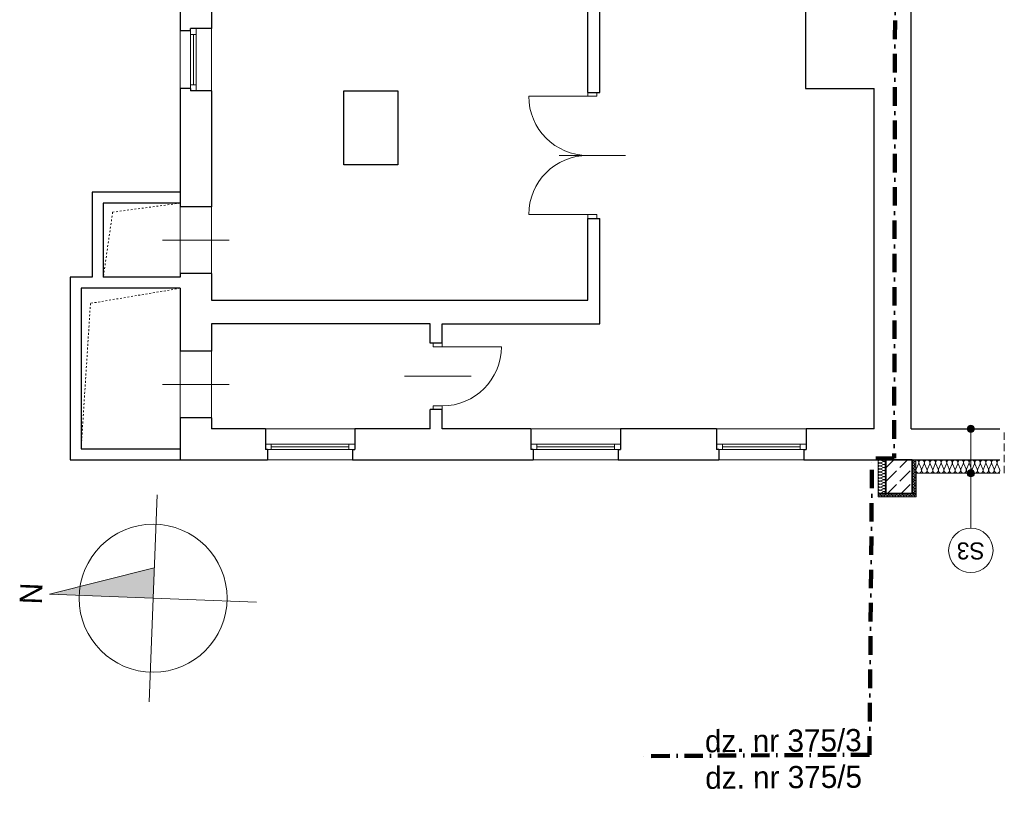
# Model space of a CAD drawing. Extents: x -220425 to -32551, y -64521 to 77206.
# Tile 1 of 59: x -199423 to -186114, y -64521 to -54065. Entities that reach past the tile are written whole.
import ezdxf

# ---------------------------------------------------------------- set-up
doc = ezdxf.new("R2010")
doc.units = 0
doc.header["$MEASUREMENT"] = 0
for name, pattern in [('Hidden Line', [50, 25, -25]), ('Krawędzie ukryte', [150, 100, -50]), ('Kreski i kropki', [450, 250, -100, 0, -100])]:
    doc.linetypes.add(name, pattern=pattern)
for name, color, linetype, lineweight in [('Arch ocieplenie_Nr_Pióra__46', 5, 'Continuous', 13), ('Arch opisy_Nr_Pióra__1', 7, 'Continuous', 25), ('Arch opisy_Nr_Pióra__21', 7, 'Continuous', 9), ('ARCH TABELA_Nr_Pióra__21', 7, 'Continuous', 9), ('Arch tabelki_Nr_Pióra__21', 7, 'Continuous', 9), ('Arch wykończenie_Nr_Pióra__46', 5, 'Continuous', 13), ('arch wypelnienia_Nr_Pióra__21', 7, 'Continuous', 9), ('Arch ściany nośne_Nr_Pióra__21', 7, 'Continuous', 9), ('Arch ściany nośne_Nr_Pióra__27', 7, 'Continuous', 30), ('INWENT KONST. DREWNIANA_Nr_Pióra__20', 1, 'Continuous', 100), ('INWENT OPISY_Nr_Pióra__21', 7, 'Continuous', 9), ('INWENT. DRZWI_Nr_Pióra__5', 7, 'Continuous', 13), ('INWENT. OKNA_Nr_Pióra__5', 7, 'Continuous', 13), ('INWENT.ŚCIANY_Nr_Pióra__1', 7, 'Continuous', 25), ('INWENT.ŚCIANY_Nr_Pióra__5', 7, 'Continuous', 13), ('Istniejące stropy_Nr_Pióra__5', 7, 'Continuous', 13)]:
    doc.layers.add(name, color=color, linetype=linetype, lineweight=lineweight)
doc.layers.add('Drzwi ArchiCAD', color=7, linetype='Continuous')
doc.styles.add('GENERATED_STYLE_6', font='txt')

# ---------------------------------------------------------------- blocks, each defined once
blk = doc.blocks.new('piwnica')
at = {"layer": 'Arch opisy_Nr_Pióra__21', "linetype": 'Continuous'}
for points in [[(-186516, -59595), (-186519, -59576), (-186530, -59560), (-186546, -59549), (-186566, -59545), (-186585, -59549), (-186601, -59560), (-186612, -59576), (-186616, -59595), (-186612, -59614), (-186601, -59631), (-186585, -59641), (-186566, -59645), (-186546, -59641), (-186530, -59631), (-186519, -59614)], [(-186516, -60195), (-186519, -60176), (-186530, -60160), (-186546, -60149), (-186566, -60145), (-186585, -60149), (-186601, -60160), (-186612, -60176), (-186616, -60195), (-186612, -60214), (-186601, -60231), (-186585, -60241), (-186566, -60245), (-186546, -60241), (-186530, -60231), (-186519, -60214)]]:
    blk.add_hatch(color=252, dxfattribs=at).paths.add_polyline_path(points, flags=0)
at = {"layer": 'arch wypelnienia_Nr_Pióra__21', "linetype": 'Continuous'}
blk.add_hatch(color=252, dxfattribs=at).paths.add_polyline_path([(-199018, -61831), (-197604, -61475), (-197619, -61885)], flags=0)
at = {"layer": 'Arch ściany nośne_Nr_Pióra__21', "linetype": 'Continuous'}
h = blk.add_hatch(dxfattribs=at)
h.set_pattern_fill('Dashed', color=252, style=0, pattern_type=2)
h.set_pattern_definition([(45, (0, 0), (-183.84776, 183.84776), [195, -65]), (45, (1e-14, 183.85), (-183.84776, 183.84776), [195, -65])])
h.paths.add_polyline_path([(-187717, -60015), (-187717, -60465), (-187357, -60465), (-187357, -60015)], flags=0)
at = {"layer": 'Arch ocieplenie_Nr_Pióra__46', "color": 252, "linetype": 'Continuous'}
for p, q in [((-187788, -60017), (-187747, -60034)), ((-187322, -60016), (-187342, -60025)), ((-187747, -60037), (-187788, -60054)), ((-187788, -60058), (-187747, -60075)), ((-187747, -60078), (-187788, -60095)), ((-187788, -60099), (-187747, -60116)), ((-187747, -60119), (-187788, -60136)), ((-187788, -60140), (-187747, -60157)), ((-187342, -60027), (-187322, -60036)), ((-187322, -60037), (-187342, -60046)), ((-187342, -60048), (-187322, -60057)), ((-187322, -60059), (-187342, -60068)), ((-187342, -60070), (-187322, -60079)), ((-187322, -60080), (-187342, -60089)), ((-187342, -60091), (-187322, -60100)), ((-187322, -60102), (-187342, -60111)), ((-187342, -60112), (-187322, -60121)), ((-187322, -60123), (-187342, -60132)), ((-187342, -60134), (-187322, -60143)), ((-187322, -60145), (-187342, -60154)), ((-187342, -60155), (-187322, -60164)), ((-187273, -60069), (-187304, -60142)), ((-187235, -60142), (-187266, -60069)), ((-187197, -60069), (-187229, -60142)), ((-187159, -60142), (-187191, -60069)), ((-187122, -60069), (-187153, -60142)), ((-187084, -60142), (-187115, -60069)), ((-187046, -60069), (-187077, -60142)), ((-187008, -60142), (-187040, -60069)), ((-186970, -60069), (-187002, -60142)), ((-186933, -60142), (-186964, -60069)), ((-186895, -60069), (-186926, -60142)), ((-186857, -60142), (-186888, -60069)), ((-186819, -60069), (-186851, -60142)), ((-186781, -60142), (-186813, -60069)), ((-186744, -60069), (-186775, -60142)), ((-186706, -60142), (-186737, -60069)), ((-186668, -60069), (-186700, -60142)), ((-186630, -60142), (-186662, -60069)), ((-186593, -60069), (-186624, -60142)), ((-186555, -60142), (-186586, -60069)), ((-186517, -60069), (-186548, -60142)), ((-186479, -60142), (-186511, -60069)), ((-186441, -60069), (-186473, -60142)), ((-186404, -60142), (-186435, -60069)), ((-186366, -60069), (-186397, -60142)), ((-186328, -60142), (-186359, -60069)), ((-186290, -60069), (-186322, -60142)), ((-186252, -60142), (-186284, -60069)), ((-186215, -60069), (-186246, -60142)), ((-186177, -60142), (-186208, -60069)), ((-187747, -60160), (-187788, -60177)), ((-187788, -60181), (-187747, -60198)), ((-187747, -60201), (-187788, -60218)), ((-187788, -60221), (-187747, -60238)), ((-187747, -60242), (-187788, -60259)), ((-187788, -60262), (-187747, -60279)), ((-187747, -60283), (-187788, -60300)), ((-187322, -60166), (-187342, -60175)), ((-187342, -60177), (-187322, -60186)), ((-187322, -60187), (-187342, -60196)), ((-187342, -60198), (-187322, -60207)), ((-187322, -60209), (-187342, -60218)), ((-187342, -60220), (-187322, -60229)), ((-187322, -60230), (-187342, -60239)), ((-187342, -60241), (-187322, -60250)), ((-187322, -60252), (-187342, -60261)), ((-187342, -60262), (-187322, -60271)), ((-187322, -60273), (-187342, -60282)), ((-187342, -60284), (-187322, -60293)), ((-187788, -60303), (-187747, -60320)), ((-187747, -60324), (-187788, -60341)), ((-187788, -60344), (-187747, -60361)), ((-187747, -60365), (-187788, -60382)), ((-187788, -60385), (-187747, -60402)), ((-187747, -60406), (-187788, -60423)), ((-187322, -60295), (-187342, -60304)), ((-187342, -60305), (-187322, -60314)), ((-187322, -60316), (-187342, -60325)), ((-187342, -60327), (-187322, -60336)), ((-187322, -60337), (-187342, -60346)), ((-187342, -60348), (-187322, -60357)), ((-187322, -60359), (-187342, -60368)), ((-187342, -60370), (-187322, -60379)), ((-187322, -60380), (-187342, -60389)), ((-187342, -60391), (-187322, -60400)), ((-187322, -60402), (-187342, -60411)), ((-187342, -60412), (-187322, -60421)), ((-187816, -60500), (-187808, -60480)), ((-187806, -60480), (-187797, -60500)), ((-187795, -60500), (-187786, -60480)), ((-187788, -60426), (-187747, -60443)), ((-187747, -60446), (-187788, -60463)), ((-187785, -60480), (-187776, -60500)), ((-187774, -60500), (-187765, -60480)), ((-187763, -60480), (-187755, -60500)), ((-187753, -60500), (-187744, -60480)), ((-187742, -60480), (-187733, -60500)), ((-187731, -60500), (-187723, -60480)), ((-187721, -60480), (-187712, -60500)), ((-187710, -60500), (-187701, -60480)), ((-187700, -60480), (-187691, -60500)), ((-187689, -60500), (-187680, -60480)), ((-187678, -60480), (-187670, -60500)), ((-187668, -60500), (-187659, -60480)), ((-187657, -60480), (-187648, -60500)), ((-187646, -60500), (-187638, -60480)), ((-187636, -60480), (-187627, -60500)), ((-187625, -60500), (-187616, -60480)), ((-187615, -60480), (-187606, -60500)), ((-187604, -60500), (-187595, -60480)), ((-187593, -60480), (-187585, -60500)), ((-187583, -60500), (-187574, -60480)), ((-187572, -60480), (-187563, -60500)), ((-187561, -60500), (-187553, -60480)), ((-187551, -60480), (-187542, -60500)), ((-187540, -60500), (-187531, -60480)), ((-187530, -60480), (-187521, -60500)), ((-187519, -60500), (-187510, -60480)), ((-187508, -60480), (-187500, -60500)), ((-187498, -60500), (-187489, -60480)), ((-187487, -60480), (-187478, -60500)), ((-187476, -60500), (-187468, -60480)), ((-187466, -60480), (-187457, -60500)), ((-187455, -60500), (-187446, -60480)), ((-187445, -60480), (-187436, -60500)), ((-187434, -60500), (-187425, -60480)), ((-187423, -60480), (-187415, -60500)), ((-187413, -60500), (-187404, -60480)), ((-187402, -60480), (-187393, -60500)), ((-187391, -60500), (-187383, -60480)), ((-187381, -60480), (-187372, -60500)), ((-187370, -60500), (-187361, -60480)), ((-187360, -60480), (-187351, -60500)), ((-187349, -60500), (-187340, -60480)), ((-187322, -60423), (-187342, -60432)), ((-187342, -60434), (-187322, -60443)), ((-187322, -60445), (-187342, -60454)), ((-187342, -60455), (-187322, -60464)), ((-187338, -60480), (-187330, -60500)), ((-187328, -60500), (-187319, -60480)), ((-187317, -60480), (-187308, -60500))]:
    blk.add_line(p, q, dxfattribs=at)
for centre, major_axis, ratio, start_param, end_param in [((-187796, -60036), (21.3, 0), 0.961761, 1.158003, 5.125183), ((-187739, -60015), (21.3, 0), 0.961761, 4.299596, 6.283185), ((-187347, -60015), (0, -10.7), 0.992498, 4.712389, 6.695979), ((-187318, -60026), (0, -10.7), 0.992498, 5.870392, 9.837571), ((-187307, -60053), (0, -38.3), 0.987194, 1.158004, 3.141593), ((-187232, -60053), (0, -38.3), 0.987194, 1.158004, 5.125183), ((-187156, -60053), (0, -38.3), 0.987194, 1.158004, 5.125183), ((-187081, -60053), (0, -38.3), 0.987194, 1.158004, 5.125183), ((-187005, -60053), (0, -38.3), 0.987194, 1.158004, 5.125183), ((-186929, -60053), (0, -38.3), 0.987194, 1.158004, 5.125183), ((-186854, -60053), (0, -38.3), 0.987194, 1.158004, 5.125183), ((-186778, -60053), (0, -38.3), 0.987194, 1.158004, 5.125183), ((-186703, -60053), (0, -38.3), 0.987194, 1.158004, 5.125183), ((-186627, -60053), (0, -38.3), 0.987194, 1.158004, 5.125183), ((-186552, -60053), (0, -38.3), 0.987194, 1.158004, 5.125183), ((-186476, -60053), (0, -38.3), 0.987194, 1.158004, 5.125183), ((-186400, -60053), (0, -38.3), 0.987194, 1.158004, 5.125183), ((-186325, -60053), (0, -38.3), 0.987194, 1.158004, 5.125183), ((-186249, -60053), (0, -38.3), 0.987194, 1.158004, 5.125183), ((-186174, -60053), (0, -38.3), 0.987194, 3.141593, 5.125182), ((-187796, -60077), (21.3, 0), 0.961761, 1.158003, 5.125183), ((-187796, -60117), (21.3, 0), 0.961761, 1.158003, 5.125183), ((-187796, -60158), (21.3, 0), 0.961761, 1.158003, 5.125183), ((-187739, -60056), (21.3, 0), 0.961761, 4.299595, 8.266774), ((-187739, -60097), (21.3, 0), 0.961761, 4.299595, 8.266774), ((-187739, -60138), (21.3, 0), 0.961761, 4.299595, 8.266774), ((-187347, -60037), (0, -10.7), 0.992498, 2.7288, 6.695979), ((-187347, -60058), (0, -10.7), 0.992498, 2.7288, 6.695979), ((-187347, -60079), (0, -10.7), 0.992498, 2.7288, 6.695979), ((-187347, -60101), (0, -10.7), 0.992498, 2.7288, 6.695979), ((-187347, -60122), (0, -10.7), 0.992498, 2.7288, 6.695979), ((-187347, -60144), (0, -10.7), 0.992498, 2.7288, 6.695979), ((-187347, -60165), (0, -10.7), 0.992498, 2.7288, 6.695979), ((-187318, -60047), (0, -10.7), 0.992498, 5.870392, 9.837571), ((-187318, -60069), (0, -10.7), 0.992498, 5.870392, 9.837571), ((-187318, -60090), (0, -10.7), 0.992498, 5.870392, 9.837571), ((-187318, -60112), (0, -10.7), 0.992498, 5.870392, 9.837571), ((-187318, -60133), (0, -10.7), 0.992498, 5.870392, 9.837571), ((-187318, -60154), (0, -10.7), 0.992498, 5.870392, 9.837571), ((-187270, -60157), (0, -38.3), 0.987194, 4.299595, 8.266775), ((-187194, -60157), (0, -38.3), 0.987194, 4.299595, 8.266775), ((-187118, -60157), (0, -38.3), 0.987194, 4.299595, 8.266775), ((-187043, -60157), (0, -38.3), 0.987194, 4.299595, 8.266775), ((-186967, -60157), (0, -38.3), 0.987194, 4.299595, 8.266775), ((-186892, -60157), (0, -38.3), 0.987194, 4.299595, 8.266775), ((-186816, -60157), (0, -38.3), 0.987194, 4.299595, 8.266775), ((-186741, -60157), (0, -38.3), 0.987194, 4.299595, 8.266775), ((-186665, -60157), (0, -38.3), 0.987194, 4.299595, 8.266775), ((-186589, -60157), (0, -38.3), 0.987194, 4.299595, 8.266775), ((-186514, -60157), (0, -38.3), 0.987194, 4.299595, 8.266775), ((-186438, -60157), (0, -38.3), 0.987194, 4.299595, 8.266775), ((-186363, -60157), (0, -38.3), 0.987194, 4.299595, 8.266775), ((-186287, -60157), (0, -38.3), 0.987194, 4.299595, 8.266775), ((-186211, -60157), (0, -38.3), 0.987194, 4.299595, 8.266775), ((-187796, -60199), (21.3, 0), 0.961761, 1.158003, 5.125183), ((-187796, -60240), (21.3, 0), 0.961761, 1.158003, 5.125183), ((-187796, -60281), (21.3, 0), 0.961761, 1.158003, 5.125183), ((-187739, -60179), (21.3, 0), 0.961761, 4.299595, 8.266774), ((-187739, -60220), (21.3, 0), 0.961761, 4.299595, 8.266774), ((-187739, -60261), (21.3, 0), 0.961761, 4.299595, 8.266774), ((-187739, -60302), (21.3, 0), 0.961761, 4.299595, 8.266774), ((-187347, -60187), (0, -10.7), 0.992498, 2.7288, 6.695979), ((-187347, -60208), (0, -10.7), 0.992498, 2.7288, 6.695979), ((-187347, -60229), (0, -10.7), 0.992498, 2.7288, 6.695979), ((-187347, -60251), (0, -10.7), 0.992498, 2.7288, 6.695979), ((-187347, -60272), (0, -10.7), 0.992498, 2.7288, 6.695979), ((-187347, -60294), (0, -10.7), 0.992498, 2.7288, 6.695979), ((-187318, -60176), (0, -10.7), 0.992498, 5.870392, 9.837571), ((-187318, -60197), (0, -10.7), 0.992498, 5.870392, 9.837571), ((-187318, -60219), (0, -10.7), 0.992498, 5.870392, 9.837571), ((-187318, -60240), (0, -10.7), 0.992498, 5.870392, 9.837571), ((-187318, -60262), (0, -10.7), 0.992498, 5.870392, 9.837571), ((-187318, -60283), (0, -10.7), 0.992498, 5.870392, 9.837571), ((-187796, -60322), (21.3, 0), 0.961761, 1.158003, 5.125183), ((-187796, -60363), (21.3, 0), 0.961761, 1.158003, 5.125183), ((-187796, -60404), (21.3, 0), 0.961761, 1.158003, 5.125183), ((-187796, -60445), (21.3, 0), 0.961761, 1.158003, 5.125183), ((-187739, -60342), (21.3, 0), 0.961761, 4.299595, 8.266774), ((-187739, -60383), (21.3, 0), 0.961761, 4.299595, 8.266774), ((-187739, -60424), (21.3, 0), 0.961761, 4.299595, 8.266774), ((-187347, -60315), (0, -10.7), 0.992498, 2.7288, 6.695979), ((-187347, -60337), (0, -10.7), 0.992498, 2.7288, 6.695979), ((-187347, -60358), (0, -10.7), 0.992498, 2.7288, 6.695979), ((-187347, -60379), (0, -10.7), 0.992498, 2.7288, 6.695979), ((-187347, -60401), (0, -10.7), 0.992498, 2.7288, 6.695979), ((-187347, -60422), (0, -10.7), 0.992498, 2.7288, 6.695979), ((-187318, -60304), (0, -10.7), 0.992498, 5.870392, 9.837571), ((-187318, -60326), (0, -10.7), 0.992498, 5.870392, 9.837571), ((-187318, -60347), (0, -10.7), 0.992498, 5.870392, 9.837571), ((-187318, -60369), (0, -10.7), 0.992498, 5.870392, 9.837571), ((-187318, -60390), (0, -10.7), 0.992498, 5.870392, 9.837571), ((-187318, -60412), (0, -10.7), 0.992498, 5.870392, 9.837571), ((-187318, -60433), (0, -10.7), 0.992498, 5.870392, 9.837571), ((-187807, -60505), (0, 10.6), 0.999163, 1.158003, 5.125183), ((-187817, -60476), (0, 10.6), 0.999163, 4.299596, 6.283185), ((-187796, -60476), (0, 10.6), 0.999163, 4.299595, 8.266774), ((-187786, -60505), (0, 10.6), 0.999163, 1.158003, 5.125183), ((-187775, -60476), (0, 10.6), 0.999163, 4.299595, 8.266774), ((-187764, -60505), (0, 10.6), 0.999163, 1.158003, 5.125183), ((-187754, -60476), (0, 10.6), 0.999163, 4.299595, 8.266774), ((-187743, -60505), (0, 10.6), 0.999163, 1.158003, 5.125183), ((-187739, -60465), (21.3, 0), 0.961761, 0, 1.983589), ((-187732, -60476), (0, 10.6), 0.999163, 4.299595, 8.266774), ((-187722, -60505), (0, 10.6), 0.999163, 1.158003, 5.125183), ((-187711, -60476), (0, 10.6), 0.999163, 4.299595, 8.266774), ((-187701, -60505), (0, 10.6), 0.999163, 1.158003, 5.125183), ((-187690, -60476), (0, 10.6), 0.999163, 4.299595, 8.266774), ((-187679, -60505), (0, 10.6), 0.999163, 1.158003, 5.125183), ((-187669, -60476), (0, 10.6), 0.999163, 4.299595, 8.266774), ((-187658, -60505), (0, 10.6), 0.999163, 1.158003, 5.125183), ((-187647, -60476), (0, 10.6), 0.999163, 4.299595, 8.266774), ((-187637, -60505), (0, 10.6), 0.999163, 1.158003, 5.125183), ((-187626, -60476), (0, 10.6), 0.999163, 4.299595, 8.266774), ((-187616, -60505), (0, 10.6), 0.999163, 1.158003, 5.125183), ((-187605, -60476), (0, 10.6), 0.999163, 4.299595, 8.266774), ((-187594, -60505), (0, 10.6), 0.999163, 1.158003, 5.125183), ((-187584, -60476), (0, 10.6), 0.999163, 4.299595, 8.266774), ((-187573, -60505), (0, 10.6), 0.999163, 1.158003, 5.125183), ((-187562, -60476), (0, 10.6), 0.999163, 4.299595, 8.266774), ((-187552, -60505), (0, 10.6), 0.999163, 1.158003, 5.125183), ((-187541, -60476), (0, 10.6), 0.999163, 4.299595, 8.266774), ((-187531, -60505), (0, 10.6), 0.999163, 1.158003, 5.125183), ((-187520, -60476), (0, 10.6), 0.999163, 4.299595, 8.266774), ((-187509, -60505), (0, 10.6), 0.999163, 1.158003, 5.125183), ((-187499, -60476), (0, 10.6), 0.999163, 4.299595, 8.266774), ((-187488, -60505), (0, 10.6), 0.999163, 1.158003, 5.125183), ((-187477, -60476), (0, 10.6), 0.999163, 4.299595, 8.266774), ((-187467, -60505), (0, 10.6), 0.999163, 1.158003, 5.125183), ((-187456, -60476), (0, 10.6), 0.999163, 4.299595, 8.266774), ((-187446, -60505), (0, 10.6), 0.999163, 1.158003, 5.125183), ((-187435, -60476), (0, 10.6), 0.999163, 4.299595, 8.266774), ((-187424, -60505), (0, 10.6), 0.999163, 1.158003, 5.125183), ((-187414, -60476), (0, 10.6), 0.999163, 4.299595, 8.266774), ((-187403, -60505), (0, 10.6), 0.999163, 1.158003, 5.125183), ((-187392, -60476), (0, 10.6), 0.999163, 4.299595, 8.266774), ((-187382, -60505), (0, 10.6), 0.999163, 1.158003, 5.125183), ((-187371, -60476), (0, 10.6), 0.999163, 4.299595, 8.266774), ((-187361, -60505), (0, 10.6), 0.999163, 1.158003, 5.125183), ((-187350, -60476), (0, 10.6), 0.999163, 4.299595, 8.266774), ((-187347, -60444), (0, -10.7), 0.992498, 2.7288, 6.695979), ((-187347, -60465), (0, -10.7), 0.992498, 2.7288, 4.712389), ((-187339, -60505), (0, 10.6), 0.999163, 1.158003, 5.125183), ((-187329, -60476), (0, 10.6), 0.999163, 4.299595, 8.266774), ((-187318, -60505), (0, 10.6), 0.999163, 1.158003, 5.125183), ((-187318, -60454), (0, -10.7), 0.992498, 5.870392, 9.837571), ((-187307, -60476), (0, 10.6), 0.999163, 0, 1.983589)]:
    blk.add_ellipse(centre, major_axis=major_axis, ratio=ratio, start_param=start_param, end_param=end_param, dxfattribs=at)
at = {"layer": 'Arch opisy_Nr_Pióra__21', "color": 252, "linetype": 'Continuous'}
for p, q in [((-186566, -59645), (-186566, -60145)), ((-186566, -60195), (-186566, -60938))]:
    blk.add_line(p, q, dxfattribs=at)
for centre, radius in [((-186566, -59595), 50), ((-186566, -60195), 50), ((-186566, -61238), 300)]:
    blk.add_circle(centre, radius, dxfattribs=at)
at = {"layer": 'ARCH TABELA_Nr_Pióra__21', "color": 252, "linetype": 'Continuous'}
for p, q in [((-197674, -63284), (-197565, -60486)), ((-197604, -61475), (-199018, -61831)), ((-196220, -61939), (-199018, -61831))]:
    blk.add_line(p, q, dxfattribs=at)
blk.add_circle((-197619, -61885), 1000, dxfattribs=at)
at = {"layer": 'Arch wykończenie_Nr_Pióra__46', "color": 252, "linetype": 'Continuous'}
for p, q in [((-187817, -60015), (-187817, -60515)), ((-187307, -60515), (-187307, -60195)), ((-187307, -60195), (-186174, -60195)), ((-187817, -60515), (-187307, -60515))]:
    blk.add_line(p, q, dxfattribs=at)
at = {"layer": 'Arch ściany nośne_Nr_Pióra__27', "color": 252, "linetype": 'Continuous'}
for p, q in [((-187357, -60015), (-187717, -60015)), ((-187717, -60015), (-187717, -60465)), ((-187357, -60465), (-187357, -60015)), ((-187717, -60465), (-187357, -60465))]:
    blk.add_line(p, q, dxfattribs=at)
at = {"layer": 'INWENT KONST. DREWNIANA_Nr_Pióra__20', "color": 252, "linetype": 'Kreski i kropki'}
for p, q in [((-187590, -53628), (-187602, -59993)), ((-187936, -63999), (-187902, -59995)), ((-187602, -59993), (-187902, -59995)), ((-187936, -63999), (-191082, -64019))]:
    blk.add_line(p, q, dxfattribs=at)
at = {"layer": 'INWENT. DRZWI_Nr_Pióra__5', "color": 252, "linetype": 'Continuous'}
for p, q in [((-191742, -55050), (-191742, -55100)), ((-191622, -55100), (-191622, -55050)), ((-192542, -55100), (-191742, -55100)), ((-191742, -55100), (-191622, -55100)), ((-192132, -55900), (-191232, -55900)), ((-192542, -56700), (-191742, -56700)), ((-191742, -56750), (-191742, -56700)), ((-191742, -56700), (-191622, -56700)), ((-191622, -56700), (-191622, -56750)), ((-196592, -57045), (-197492, -57045)), ((-193832, -58485), (-193832, -58435)), ((-193712, -58485), (-193832, -58485)), ((-193712, -58435), (-193712, -58485)), ((-192912, -58485), (-193712, -58485)), ((-193322, -58885), (-194222, -58885)), ((-196592, -58995), (-197492, -58995)), ((-193832, -59285), (-193832, -59335)), ((-193712, -59285), (-193832, -59285)), ((-193712, -59335), (-193712, -59285))]:
    blk.add_line(p, q, dxfattribs=at)
for centre, start, end in [((-191742, -55100), 180, 270), ((-191742, -56700), 90, 180), ((-193712, -58485), 270, 0)]:
    blk.add_arc(centre, 800, start, end, dxfattribs=at)
at = {"layer": 'INWENT. OKNA_Nr_Pióra__5', "color": 252, "linetype": 'Continuous'}
for p, q in [((-197252, -54995), (-197252, -54215)), ((-197112, -55025), (-197112, -54185)), ((-197037, -54265), (-197112, -54265)), ((-197075, -54945), (-197075, -54265)), ((-197037, -55025), (-197037, -54185)), ((-196832, -55025), (-196832, -54185)), ((-197037, -54945), (-197112, -54945)), ((-197252, -56595), (-197252, -57495)), ((-196832, -56595), (-196832, -57495)), ((-197252, -58545), (-197252, -59445)), ((-196832, -58545), (-196832, -59445)), ((-194892, -59595), (-196102, -59595)), ((-191302, -59595), (-192512, -59595)), ((-188792, -59595), (-190002, -59595)), ((-194892, -59800), (-196102, -59800)), ((-194892, -59875), (-196102, -59875)), ((-196022, -59800), (-196022, -59875)), ((-194972, -59838), (-196022, -59838)), ((-194972, -59800), (-194972, -59875)), ((-191302, -59800), (-192512, -59800)), ((-191302, -59875), (-192512, -59875)), ((-192432, -59800), (-192432, -59875)), ((-191382, -59838), (-192432, -59838)), ((-191382, -59800), (-191382, -59875)), ((-188792, -59800), (-190002, -59800)), ((-188792, -59875), (-190002, -59875)), ((-189922, -59800), (-189922, -59875)), ((-188872, -59838), (-189922, -59838)), ((-188872, -59800), (-188872, -59875)), ((-194922, -60015), (-196072, -60015)), ((-191332, -60015), (-192482, -60015)), ((-188822, -60015), (-189972, -60015))]:
    blk.add_line(p, q, dxfattribs=at)
at = {"layer": 'INWENT.ŚCIANY_Nr_Pióra__1', "color": 252, "linetype": 'Continuous'}
for p, q in [((-187372, -59595), (-187372, -47775)), ((-196832, -53455), (-196832, -54185)), ((-197252, -53725), (-197252, -54215)), ((-191742, -55050), (-191742, -53945)), ((-191582, -55050), (-191582, -53945)), ((-188802, -53945), (-188802, -54995)), ((-197112, -54215), (-197252, -54215)), ((-197112, -54215), (-197112, -54185)), ((-196832, -54185), (-197112, -54185)), ((-197252, -54995), (-197252, -56595)), ((-197112, -54995), (-197252, -54995)), ((-197112, -54995), (-197112, -55025)), ((-196832, -55025), (-197112, -55025)), ((-196832, -55025), (-196832, -56595)), ((-195042, -56025), (-195042, -55025)), ((-195042, -55025), (-194312, -55025)), ((-194312, -55025), (-194312, -56025)), ((-191742, -55050), (-191582, -55050)), ((-188802, -54995), (-187872, -54995)), ((-187872, -59595), (-187872, -54995)), ((-194312, -56025), (-195042, -56025)), ((-198442, -56395), (-198442, -57545)), ((-197252, -56395), (-198442, -56395)), ((-197252, -56545), (-198292, -56545)), ((-198292, -56545), (-198292, -57545)), ((-196832, -56595), (-197252, -56595)), ((-191742, -56750), (-191582, -56750)), ((-191742, -57855), (-191742, -56750)), ((-191582, -58175), (-191582, -56750)), ((-198442, -57545), (-198742, -57545)), ((-198742, -57545), (-198742, -60015)), ((-197252, -57545), (-198292, -57545)), ((-197252, -57495), (-197252, -57545)), ((-196832, -57495), (-197252, -57495)), ((-196832, -57495), (-196832, -57855)), ((-197252, -57695), (-198592, -57695)), ((-198592, -57695), (-198592, -59865)), ((-197252, -57695), (-197252, -58545)), ((-196832, -57855), (-191742, -57855)), ((-196832, -58175), (-196832, -58545)), ((-193872, -58175), (-196832, -58175)), ((-193872, -58435), (-193872, -58175)), ((-193712, -58435), (-193712, -58175)), ((-193712, -58175), (-191582, -58175)), ((-196832, -58545), (-197252, -58545)), ((-193712, -58435), (-193872, -58435)), ((-193712, -59335), (-193872, -59335)), ((-193872, -59595), (-193872, -59335)), ((-193712, -59595), (-193712, -59335)), ((-197252, -59445), (-197252, -60015)), ((-196832, -59445), (-197252, -59445)), ((-196832, -59445), (-196832, -59595)), ((-196102, -59595), (-196832, -59595)), ((-196102, -59595), (-196102, -59875)), ((-194892, -59595), (-194892, -59875)), ((-193872, -59595), (-194892, -59595)), ((-192512, -59595), (-193712, -59595)), ((-192512, -59595), (-192512, -59875)), ((-190002, -59595), (-191302, -59595)), ((-191302, -59595), (-191302, -59875)), ((-190002, -59595), (-190002, -59875)), ((-188792, -59595), (-188792, -59875)), ((-187872, -59595), (-188792, -59595)), ((-187372, -59595), (-186174, -59595)), ((-198592, -59865), (-197252, -59865)), ((-196072, -59875), (-196102, -59875)), ((-196072, -59875), (-196072, -60015)), ((-194922, -59875), (-194892, -59875)), ((-194922, -59875), (-194922, -60015)), ((-192482, -59875), (-192512, -59875)), ((-192482, -59875), (-192482, -60015)), ((-191332, -59875), (-191302, -59875)), ((-191332, -59875), (-191332, -60015)), ((-189972, -59875), (-190002, -59875)), ((-189972, -59875), (-189972, -60015)), ((-188822, -59875), (-188792, -59875)), ((-188822, -59875), (-188822, -60015)), ((-198742, -60015), (-197252, -60015)), ((-197252, -60015), (-196072, -60015)), ((-194922, -60015), (-192482, -60015)), ((-191332, -60015), (-189972, -60015)), ((-188822, -60015), (-186174, -60015))]:
    blk.add_line(p, q, dxfattribs=at)
at = {"layer": 'INWENT.ŚCIANY_Nr_Pióra__5', "color": 252, "linetype": 'Hidden Line'}
for p, q in [((-197252, -56545), (-198166, -56666)), ((-198166, -56666), (-198292, -57545)), ((-197252, -57695), (-198466, -57899)), ((-198466, -57899), (-198592, -59865))]:
    blk.add_line(p, q, dxfattribs=at)
at = {"layer": 'Istniejące stropy_Nr_Pióra__5', "color": 252, "linetype": 'Krawędzie ukryte'}
blk.add_line((-186114, -60195), (-186114, -59595), dxfattribs=at)
at = {"layer": 'Arch opisy_Nr_Pióra__1', "color": 252, "linetype": 'Continuous', "style": 'GENERATED_STYLE_6'}
blk.add_text('S3', height=230, rotation=180, dxfattribs=at).set_placement((-186379, -61130))
at = {"layer": 'Arch tabelki_Nr_Pióra__21', "color": 252, "linetype": 'Continuous', "insert": (-199418, -61815), "char_height": 300, "attachment_point": 2, "rotation": 87.7852, "style": 'GENERATED_STYLE_6'}
blk.add_mtext('{N}', dxfattribs=at)
at = {"layer": 'INWENT OPISY_Nr_Pióra__21', "color": 252, "linetype": 'Continuous', "style": 'GENERATED_STYLE_6'}
for s, p in [('dz. nr 375/3', (-190159, -63967)), ('dz. nr 375/5', (-190155, -64461))]:
    blk.add_text(s, height=300, rotation=0.4183, dxfattribs=at).set_placement(p)

msp = doc.modelspace()

# ---------------------------------------------------------------- block references
at = {"layer": 'Drzwi ArchiCAD'}
msp.add_blockref('piwnica', (0, 0), dxfattribs=at)

doc.saveas('drawing.dxf')
